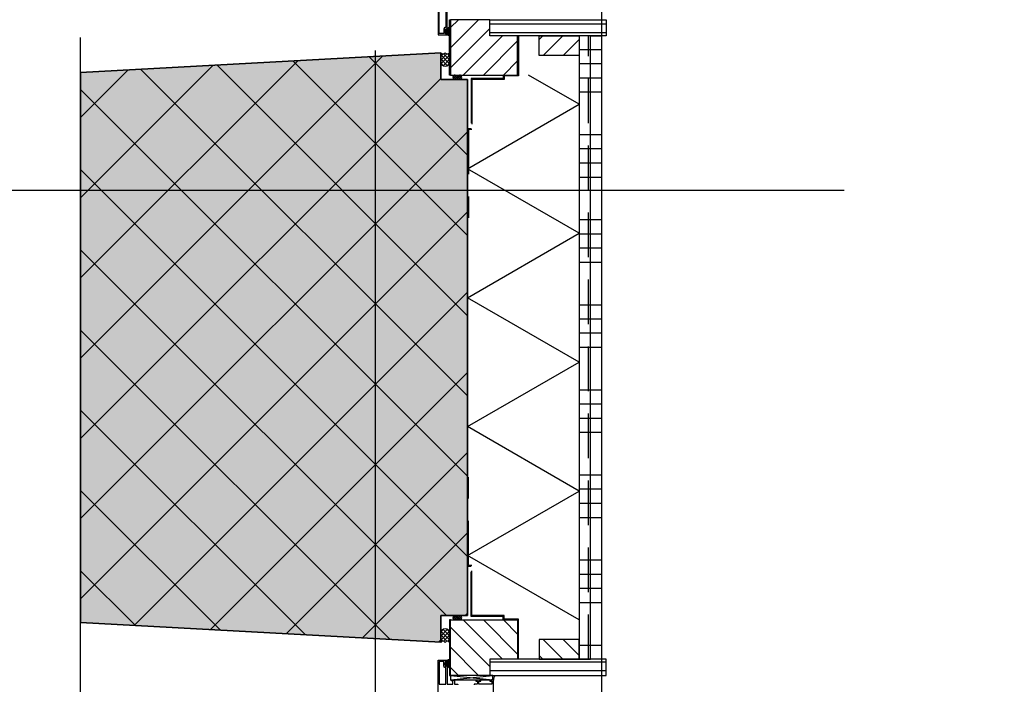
# Model space of a CAD drawing. Header units: millimetres. Extents: x 111285 to 237437, y -9513 to 52045.
# Tile 14 of 117: x 126084 to 127186, y 7241 to 7985. Entities that reach past the tile are written whole.
import ezdxf

# ---------------------------------------------------------------- set-up
doc = ezdxf.new("R2010")
doc.units = ezdxf.units.MM
doc.header["$LTSCALE"] = 100
for name, pattern in [('CENTER', [50.8, 31.75, -6.35, 6.35, -6.35]), ('DASHED', [0.75, 0.5, -0.25]), ('DASHED3', [4.5, 3, -1.5])]:
    doc.linetypes.add(name, pattern=pattern)
doc.layers.get('0').update_dxf_attribs({"color": 252})
for name, color, linetype in [('0-aanzicht', 252, 'Continuous'), ('0-acceering', 252, 'Continuous'), ('0-afwerking', 252, 'Continuous'), ('0-arc-wanden', 252, 'Continuous'), ('0-binnenwanden', 252, 'Continuous'), ('0-BUITENKOZIJNEN', 252, 'Continuous'), ('0-constructie', 252, 'Continuous'), ('0-constructiehatch', 252, 'Continuous'), ('0-HOOFDSTRAMIEN', 1, 'CENTER'), ('0-ISOLATIE', 252, 'Continuous'), ('0-METSTU', 252, 'Continuous')]:
    doc.layers.add(name, color=color, linetype=linetype)
doc.layers.add('0-hulplijnen', color=252, linetype='Continuous', plot=False)
doc.layers.add('X-ref binnenlijn', color=252, linetype='Continuous', plot=False)

# ---------------------------------------------------------------- blocks, each defined once
blk = doc.blocks.new('U-STRAMIEN')
at = {"layer": '0-HOOFDSTRAMIEN', "ltscale": 0.3}
for points in [[(0, -4264), (0, 47464)], [(-5000, 7200), (68000, 7200)]]:
    blk.add_lwpolyline(points, dxfattribs=at)
blk = doc.blocks.new('SR1-horizontal')
for p, q in [((413, 305), (413, 367)), ((413, 367), (414, 367)), ((414, 367), (414, 305)), ((414, 305), (413, 305)), ((414, -305), (413, -305)), ((413, -305), (413, -367)), ((414, -367), (414, -305)), ((413, -367), (414, -367))]:
    blk.add_line(p, q)
at = {"linetype": 'Continuous'}
for p, q in [((408.8, 356.1), (408, 354.7)), ((408, 354.7), (408, 353)), ((408, 353), (408.8, 351.6)), ((409.2, 356.1), (408.8, 356.1)), ((408.8, 354.2), (408.8, 354.2)), ((408.8, 354.2), (408.8, 353.5)), ((408.8, 353.5), (408.8, 353.5)), ((410.3, 354.5), (409, 354.4)), ((409, 353.3), (409, 353.3)), ((409, 353.3), (410.3, 353.2)), ((409.3, 355.3), (409.2, 356.1)), ((409.9, 355.1), (409.6, 355.1)), ((410.3, 354.5), (410.3, 354.5)), ((410.3, 353.2), (410.3, 353.2)), ((410.5, 353.4), (410.5, 354.3)), ((410.5, 354.3), (410.5, 354.3)), ((410.5, 353.4), (410.5, 353.4)), ((410.6, 357.9), (410.6, 355.8)), ((411.1, 358.1), (410.8, 358.1)), ((411.1, 358.1), (411.1, 358.1)), ((411.3, 356.2), (411.3, 356.3)), ((411.3, 356.3), (411.3, 356.3)), ((411.3, 356.3), (411.3, 356.2)), ((411.3, 356.3), (411.3, 356.3)), ((411.3, 356.3), (411.5, 356.3)), ((411.3, 350.5), (411.3, 356.2)), ((411.3, 356.2), (411.3, 356.2)), ((411.3, 356.2), (411.3, 356.2)), ((412.3, 356.5), (411.5, 357.9)), ((411.5, 357.9), (411.5, 357.9)), ((411.5, 356.3), (411.5, 356.3)), ((411.5, 356.2), (411.5, 356.2)), ((411.5, 356.2), (411.5, 350.6)), ((412.2, 357.5), (412.2, 357.5)), ((412.2, 357.5), (412.2, 357.1)), ((412.2, 357.1), (412.2, 357.1)), ((412.2, 356.9), (412.2, 356.9)), ((412.2, 356.9), (412.5, 356.5)), ((412.4, 351.2), (412.4, 356.2)), ((412.5, 357.7), (412.5, 357.7)), ((412.5, 356.5), (412.5, 356.5)), ((412.5, 356.3), (412.5, 356.3)), ((412.5, 356.3), (412.5, 351.2)), ((413.4, 356.7), (412.9, 357.5)), ((412.9, 357.5), (412.9, 357.5)), ((413.4, 356.7), (413.4, 356.7)), ((413.4, 350.7), (413.4, 356.6)), ((413.4, 356.6), (413.4, 356.6)), ((408.8, 351.6), (409.2, 351.6)), ((409.2, 351.6), (409.3, 352.4)), ((409.6, 352.6), (409.9, 352.6)), ((410.6, 351.9), (410.6, 350.2)), ((410.8, 350), (410.8, 350)), ((410.8, 350), (410.8, 350)), ((411.4, 350.5), (411.3, 350.5)), ((411.3, 350.5), (411.3, 350.5)), ((411.4, 350.5), (411.4, 350.5)), ((411.5, 350.6), (411.5, 350.6)), ((411.5, 350.6), (411.5, 350.6)), ((412.1, 350.8), (412.1, 350.8)), ((412.1, 350.8), (412.1, 350.8)), ((412.1, 350.8), (412.1, 350.8)), ((412.1, 350.7), (412.1, 350.7)), ((412.4, 351.2), (412.4, 351.2)), ((412.5, 351.2), (412.5, 351.2)), ((408, -353), (408.8, -351.6)), ((408.8, -351.6), (409.2, -351.6)), ((409.2, -351.6), (409.3, -352.4)), ((409.6, -352.6), (409.9, -352.6)), ((410.6, -351.9), (410.6, -350.2)), ((410.8, -350), (410.8, -350)), ((410.8, -350), (410.8, -350)), ((411.3, -350.5), (411.3, -356.2)), ((411.4, -350.5), (411.3, -350.5)), ((411.3, -350.5), (411.3, -350.5)), ((411.4, -350.5), (411.4, -350.5)), ((411.5, -356.2), (411.5, -350.6)), ((411.5, -350.6), (411.5, -350.6)), ((411.5, -350.6), (411.5, -350.6)), ((412.1, -350.7), (412.1, -350.7)), ((412.1, -350.8), (412.1, -350.8)), ((412.1, -350.8), (412.1, -350.8)), ((412.1, -350.8), (412.1, -350.8)), ((412.4, -351.2), (412.4, -351.2)), ((412.4, -351.2), (412.4, -356.2)), ((412.5, -356.3), (412.5, -351.2)), ((412.5, -351.2), (412.5, -351.2)), ((413.4, -350.7), (413.4, -356.6)), ((408, -354.7), (408, -353)), ((408.8, -356.1), (408, -354.7)), ((408.8, -354.2), (408.8, -353.5)), ((408.8, -353.5), (408.8, -353.5)), ((408.8, -354.2), (408.8, -354.2)), ((409.2, -356.1), (408.8, -356.1)), ((409, -353.3), (410.3, -353.2)), ((409, -353.3), (409, -353.3)), ((410.3, -354.5), (409, -354.4)), ((409.3, -355.3), (409.2, -356.1)), ((409.9, -355.1), (409.6, -355.1)), ((410.3, -353.2), (410.3, -353.2)), ((410.3, -354.5), (410.3, -354.5)), ((410.5, -353.4), (410.5, -353.4)), ((410.5, -353.4), (410.5, -354.3)), ((410.5, -354.3), (410.5, -354.3)), ((410.6, -357.9), (410.6, -355.8)), ((411.1, -358.1), (410.8, -358.1)), ((411.1, -358.1), (411.1, -358.1)), ((411.3, -356.2), (411.3, -356.2)), ((411.3, -356.2), (411.3, -356.3)), ((411.3, -356.3), (411.3, -356.2)), ((411.3, -356.2), (411.3, -356.2)), ((411.3, -356.3), (411.3, -356.3)), ((411.3, -356.3), (411.3, -356.3)), ((411.3, -356.3), (411.5, -356.3)), ((411.5, -356.2), (411.5, -356.2)), ((411.5, -356.3), (411.5, -356.3)), ((412.3, -356.5), (411.5, -357.9)), ((411.5, -357.9), (411.5, -357.9)), ((412.2, -356.9), (412.5, -356.5)), ((412.2, -356.9), (412.2, -356.9)), ((412.2, -357.5), (412.2, -357.1)), ((412.2, -357.1), (412.2, -357.1)), ((412.2, -357.5), (412.2, -357.5)), ((412.5, -356.3), (412.5, -356.3)), ((412.5, -356.5), (412.5, -356.5)), ((412.5, -357.7), (412.5, -357.7)), ((413.4, -356.7), (412.9, -357.5)), ((412.9, -357.5), (412.9, -357.5)), ((413.4, -356.6), (413.4, -356.6)), ((413.4, -356.7), (413.4, -356.7))]:
    blk.add_line(p, q, dxfattribs=at)
at = {"linetype": 'DASHED'}
for p, q in [((568.5, -349), (568.5, 349)), ((433, 245), (433, 305)), ((433, 305), (473, 305)), ((437, 301), (437, 245)), ((473, 301), (437, 301)), ((473, 305), (473, 301)), ((437, 245), (433, 245)), ((437, -245), (433, -245)), ((433, -245), (433, -305)), ((437, -301), (437, -245)), ((433, -305), (473, -305)), ((473, -301), (437, -301)), ((473, -305), (473, -301))]:
    blk.add_line(p, q, dxfattribs=at)
at = {"ltscale": 0.1}
for p, q in [((403, 320), (403, 330)), ((408, 330), (408, 330)), ((413, 330), (413, 320)), ((408, 315), (408, 315)), ((416.6, 302.5), (416.6, 302.5)), ((419.1, 305), (424.1, 305)), ((424.1, 300), (419.1, 300)), ((426.6, 302.5), (426.6, 302.5)), ((416.6, -302.5), (416.6, -302.5)), ((424.1, -300), (419.1, -300)), ((419.1, -305), (424.1, -305)), ((426.6, -302.5), (426.6, -302.5)), ((408, -315), (408, -315)), ((403, -320), (403, -330)), ((408, -330), (408, -330)), ((413, -330), (413, -320)), ((414, -372), (461.5, -367)), ((414, -367), (461.5, -372)), ((461.5, -367), (414, -367)), ((414, -367), (414, -372)), ((414, -372), (461.5, -372)), ((461.5, -372), (461.5, -367))]:
    blk.add_line(p, q, dxfattribs=at)
at = {"linetype": 'Continuous'}
for centre, radius, start, end in [((409, 354.2), 0.2, 95, 180), ((409, 353.5), 0.2, 180, 265), ((409.6, 355.4), 0.3, 190, 270), ((409.9, 355.8), 0.7, 270, 360), ((410.3, 354.3), 0.2, 0, 95), ((410.3, 353.4), 0.2, 265, 0), ((410.8, 357.9), 0.2, 90, 180), ((411.1, 357.6), 0.5, 30, 90), ((411.3, 356.2), 0.03, 90, 180), ((411.5, 356.2), 0.03, 360, 90), ((412.4, 357.1), 0.3, 171.3402, 210), ((412.5, 357.4), 0.3, 84.8797, 171.3402), ((411.9, 356.2), 0.5, 0, 30), ((412.5, 357.2), 0.5, 30, 84.8797), ((412.2, 356.3), 0.3, 360, 30), ((413.1, 356.6), 0.3, 0, 30), ((409.6, 352.3), 0.3, 90, 170), ((409.9, 351.9), 0.7, 0, 90), ((410.8, 350.2), 0.2, 180, 270), ((411.8, 351.3), 1.66, 231.644, 340.5197), ((411.3, 350.5), 0.03, 180, 270), ((411.4, 351.7), 1.2, 270, 306.7762), ((411.4, 351.8), 1.17, 277.3891, 305.8081), ((411.5, 350.6), 0.03, 180, 276.9784), ((412.1, 350.8), 0.03, 306.7762, 54.2387), ((412.4, 351.2), 0.0581, 254.4383, 359.159), ((409.6, -352.3), 0.3, 190, 270), ((409.9, -351.9), 0.7, 270, 360), ((410.8, -350.2), 0.2, 90, 180), ((411.8, -351.3), 1.66, 19.4803, 128.356), ((411.3, -350.5), 0.03, 90, 180), ((411.4, -351.7), 1.2, 53.2238, 90), ((411.5, -350.6), 0.03, 83.0216, 180), ((411.4, -351.8), 1.17, 54.1919, 82.6109), ((412.1, -350.8), 0.03, 305.7613, 53.2238), ((412.4, -351.2), 0.0581, 0.841, 105.5617), ((409, -353.5), 0.2, 95, 180), ((409, -354.2), 0.2, 180, 265), ((409.6, -355.4), 0.3, 90, 170), ((409.9, -355.8), 0.7, 0, 90), ((410.3, -353.4), 0.2, 0, 95), ((410.3, -354.3), 0.2, 265, 0), ((410.8, -357.9), 0.2, 180, 270), ((411.1, -357.6), 0.5, 270, 330), ((411.3, -356.2), 0.03, 180, 270), ((411.5, -356.2), 0.03, 270, 0), ((412.4, -357.1), 0.3, 150, 188.6598), ((412.5, -357.4), 0.3, 188.6598, 275.1203), ((411.9, -356.2), 0.5, 330, 360), ((412.2, -356.3), 0.3, 330, 0), ((412.5, -357.2), 0.5, 275.1203, 330), ((413.1, -356.6), 0.3, 330, 360), ((477.9, -374), 16, 154.8134, 174.3822)]:
    blk.add_arc(centre, radius, start, end, dxfattribs=at)
at = {"ltscale": 0.1}
for centre, radius, start, end in [((405.5, 331.9), 3.11, 216.5592, 323.4408), ((408, 320), 5, 180, 270), ((410.5, 331.9), 3.11, 216.5592, 323.4408), ((408, 320), 5, 270, 0), ((419.1, 302.5), 2.5, 90, 180), ((419.1, 302.5), 2.5, 180, 270), ((424.1, 302.5), 2.5, 0, 90), ((424.1, 302.5), 2.5, 270, 0), ((419.1, -302.5), 2.5, 90, 180), ((419.1, -302.5), 2.5, 180, 270), ((424.1, -302.5), 2.5, 360, 90), ((424.1, -302.5), 2.5, 270, 360), ((408, -320), 5, 90, 180), ((408, -320), 5, 360, 90), ((405.5, -331.9), 3.11, 36.5592, 143.4408), ((410.5, -331.9), 3.11, 36.5592, 143.4408)]:
    blk.add_arc(centre, radius, start, end, dxfattribs=at)
at = {"layer": '0-acceering', "ltscale": 0.1}
for p, q in [((445.4, 367), (414, 335.6)), ((422.9, 367), (414, 358.1)), ((458, 357.2), (414, 313.2)), ((588, 361.9), (458, 361.9)), ((472.3, 349), (428.3, 305)), ((489, 343.3), (450.7, 305)), ((588, 352.4), (458, 352.4)), ((517.2, 349), (513, 344.8)), ((539.6, 349), (517.6, 327)), ((558, 344.9), (540.1, 327)), ((570.5, 333.4), (558, 333.4)), ((583, 333.4), (570.5, 333.4)), ((410, 328.8), (403, 321.8)), ((405.5, 328.7), (403, 326.2)), ((412.6, 318), (403, 327.5)), ((410.4, 315.6), (403, 323.1)), ((413, 327.3), (403.5, 317.8)), ((413, 322.8), (405.8, 315.5)), ((413, 322), (406.2, 328.8)), ((413, 326.5), (410.8, 328.8)), ((489, 320.8), (473.2, 305)), ((406.2, 315.3), (403.3, 318.2)), ((412.5, 317.8), (410.2, 315.5)), ((570.5, 317.5), (558, 317.5)), ((583, 317.5), (570.5, 317.5)), ((416.6, 302.1), (418.7, 300)), ((418.5, 304.9), (416.7, 303.1)), ((420.8, 305), (417, 301.2)), ((417.1, 303.9), (421, 300)), ((423.1, 305), (418.2, 300.2)), ((418.4, 304.9), (423.2, 300)), ((425.1, 304.8), (420.3, 300)), ((420.5, 305), (425.2, 300.3)), ((426.3, 303.7), (422.6, 300)), ((422.7, 305), (426.3, 301.4)), ((426.5, 301.6), (425, 300.2)), ((425.2, 304.7), (426.3, 303.6)), ((570.5, 301.6), (558, 301.6)), ((583, 301.6), (570.5, 301.6)), ((570.5, 285.7), (558, 285.7)), ((583, 285.7), (570.5, 285.7)), ((570.5, 238.1), (558, 238.1)), ((583, 238.1), (570.5, 238.1)), ((570.5, 222.3), (558, 222.3)), ((583, 222.3), (570.5, 222.3)), ((570.5, 206.4), (558, 206.4)), ((583, 206.4), (570.5, 206.4)), ((570.5, 190.5), (558, 190.5)), ((583, 190.5), (570.5, 190.5)), ((570.5, 142.9), (558, 142.9)), ((583, 142.9), (570.5, 142.9)), ((570.5, 127), (558, 127)), ((583, 127), (570.5, 127)), ((570.5, 111.1), (558, 111.1)), ((583, 111.1), (570.5, 111.1)), ((570.5, 95.2), (558, 95.2)), ((583, 95.2), (570.5, 95.2)), ((570.5, 47.6), (558, 47.6)), ((583, 47.6), (570.5, 47.6)), ((570.5, 31.8), (558, 31.8)), ((583, 31.8), (570.5, 31.8)), ((570.5, 15.9), (558, 15.9)), ((583, 15.9), (570.5, 15.9)), ((570.5, 0), (558, 0)), ((583, 0), (570.5, 0)), ((570.5, -47.6), (558, -47.6)), ((583, -47.6), (570.5, -47.6)), ((570.5, -63.5), (558, -63.5)), ((583, -63.5), (570.5, -63.5)), ((570.5, -79.4), (558, -79.4)), ((583, -79.4), (570.5, -79.4)), ((570.5, -95.3), (558, -95.3)), ((583, -95.3), (570.5, -95.3)), ((570.5, -142.9), (558, -142.9)), ((583, -142.9), (570.5, -142.9)), ((570.5, -158.7), (558, -158.7)), ((583, -158.7), (570.5, -158.7)), ((570.5, -174.6), (558, -174.6)), ((583, -174.6), (570.5, -174.6)), ((570.5, -190.5), (558, -190.5)), ((583, -190.5), (570.5, -190.5)), ((570.5, -238.1), (558, -238.1)), ((583, -238.1), (570.5, -238.1)), ((570.5, -254), (558, -254)), ((583, -254), (570.5, -254)), ((570.5, -269.9), (558, -269.9)), ((583, -269.9), (570.5, -269.9)), ((570.5, -285.8), (558, -285.8)), ((583, -285.8), (570.5, -285.8)), ((416.6, -302.1), (418.7, -300)), ((418.5, -304.9), (416.7, -303.1)), ((420.8, -305), (417, -301.2)), ((417.1, -303.9), (421, -300)), ((423.1, -305), (418.2, -300.2)), ((418.4, -304.9), (423.2, -300)), ((425.1, -304.8), (420.3, -300)), ((420.5, -305), (425.2, -300.3)), ((426.3, -303.7), (422.6, -300)), ((422.7, -305), (426.3, -301.4)), ((426.5, -301.6), (425, -300.2)), ((425.2, -304.7), (426.3, -303.6)), ((472.3, -349), (428.3, -305)), ((489, -343.3), (450.7, -305)), ((489, -320.8), (473.2, -305)), ((410.4, -315.6), (403, -323.1)), ((412.6, -318), (403, -327.5)), ((406.2, -315.3), (403.3, -318.2)), ((413, -327.3), (403.5, -317.8)), ((413, -322.8), (405.8, -315.5)), ((412.5, -317.8), (410.2, -315.5)), ((458, -357.2), (414, -313.2)), ((410, -328.8), (403, -321.8)), ((405.5, -328.7), (403, -326.2)), ((413, -322), (406.2, -328.8)), ((413, -326.5), (410.8, -328.8)), ((539.6, -349), (517.6, -327)), ((558, -344.9), (540.1, -327)), ((445.4, -367), (414, -335.6)), ((570.5, -333.4), (558, -333.4)), ((583, -333.4), (570.5, -333.4)), ((588, -352.4), (458, -352.4)), ((517.2, -349), (513, -344.8)), ((422.9, -367), (414, -358.1)), ((588, -361.9), (458, -361.9))]:
    blk.add_line(p, q, dxfattribs=at)
at = {"layer": '0-afwerking', "linetype": 'DASHED'}
for p, q in [((490, 349), (490, 304)), ((474, 300), (438, 300)), ((438, 300), (438, 244)), ((490, 304), (474, 304)), ((474, 304), (474, 300)), ((438, 244), (434, 244)), ((434, 244), (434, 145)), ((434, -244), (434, -145)), ((438, -244), (434, -244)), ((438, -300), (438, -244)), ((474, -300), (438, -300)), ((474, -304), (474, -300)), ((490, -304), (474, -304)), ((490, -349), (490, -304))]:
    blk.add_line(p, q, dxfattribs=at)
at = {"layer": '0-binnenwanden', "ltscale": 0.1}
for p, q in [((414, 367), (414, 305)), ((458, 367), (414, 367)), ((458, 349), (458, 367)), ((458, 349), (458, 367)), ((458, 367), (588, 367)), ((588, 367), (588, 349)), ((489, 349), (458, 349)), ((588, 349), (458, 349)), ((489, 305), (489, 349)), ((513, 327), (513, 349)), ((513, 349), (558, 349)), ((558, 349), (558, 327)), ((558, 327), (513, 327)), ((414, 305), (489, 305)), ((414, -367), (414, -305)), ((414, -305), (489, -305)), ((489, -305), (489, -349)), ((558, -327), (513, -327)), ((513, -327), (513, -349)), ((558, -349), (558, -327)), ((489, -349), (458, -349)), ((458, -349), (458, -367)), ((588, -349), (458, -349)), ((458, -349), (458, -367)), ((513, -349), (558, -349)), ((588, -367), (588, -349)), ((458, -367), (414, -367)), ((458, -367), (588, -367))]:
    blk.add_line(p, q, dxfattribs=at)
at = {"layer": '0-BUITENKOZIJNEN', "linetype": 'Continuous', "ltscale": 0.25}
for points in [[(400, 427.5), (400, 350.5, 0.414214), (400.5, 350), (409.7, 350, 0.414214), (410.2, 350.5), (410.2, 352, 0.414214), (409.7, 352.5), (409.6, 352.5, 0.414214), (409.4, 352.3), (409.4, 352, -1), (407.8, 352), (407.8, 356, -1), (409.4, 356), (409.4, 355.7, 0.414214), (409.6, 355.5), (409.7, 355.5, 0.414214), (410.2, 356), (410.2, 376.5, -0.414214)], [(400, -427.5), (400, -350.5, -0.414214), (400.5, -350), (409.7, -350, -0.414214), (410.2, -350.5), (410.2, -352, -0.414214), (409.7, -352.5), (409.6, -352.5, -0.414214), (409.4, -352.3), (409.4, -352, 1), (407.8, -352), (407.8, -356, 1), (409.4, -356), (409.4, -355.7, -0.414214), (409.6, -355.5), (409.7, -355.5, -0.414214), (410.2, -356), (410.2, -376.5, 0.414214), (410.7, -377), (416.2, -377, 0.414214), (416.7, -376.5), (416.7, -373.4, 0.414214), (416.5, -373.2), (414.9, -373.2, -0.414214), (414.7, -373, -0.414214), (415.5, -372.2), (417.8, -372.2, -0.414214), (418.3, -372.7), (418.3, -376.8, 0.414214), (418.5, -377), (421.9, -377, -0.577351), (422.1, -377.5)]]:
    blk.add_lwpolyline(points, format="xyb", dxfattribs=at)
at = {"layer": '0-BUITENKOZIJNEN', "linetype": 'Continuous'}
for points in [[(406.1, 351.4), (401.9, 351.4, -0.414214), (401.4, 351.9), (401.4, 376.5, -0.414214), (401.9, 377), (408.3, 377, -0.414214), (408.8, 376.5), (408.8, 358.7, -0.414214), (408.3, 358.2), (408.1, 358.2, 0.414214), (406.6, 356.7), (406.6, 351.9, -0.414214)], [(406.1, -351.4), (401.9, -351.4, 0.414214), (401.4, -351.9), (401.4, -376.5, 0.414214), (401.9, -377), (408.3, -377, 0.414214), (408.8, -376.5), (408.8, -358.7, 0.414214), (408.3, -358.2), (408.1, -358.2, -0.414214), (406.6, -356.7), (406.6, -351.9, 0.414214)]]:
    blk.add_lwpolyline(points, format="xyb", close=True, dxfattribs=at)
blk.add_lwpolyline([(462, -405.5), (462, -372.5, 0.414214), (461.5, -372), (459.7, -372, 0.301511), (457.8, -373.2, 0.536675), (458, -373.5), (459.7, -373.5, -0.414214), (460.2, -374), (460.2, -376.5, -0.414214), (459.7, -377), (446.2, -377, -0.414214), (445.7, -376.5), (445.7, -374, -0.414214), (446.2, -373.5), (447.6, -373.5, 0.553992), (447.8, -373.2, 0.287008), (446.2, -372.2), (443.4, -372.2, 0.414214), (442.4, -373.2), (442.4, -373.3, 0.414214), (442.6, -373.5), (443.8, -373.5, -0.414214), (444, -373.7), (444, -376.3, -0.414214), (443.3, -377), (443.3, -377), (440.6, -377), (440.6, -377, 0.57735), (440.4, -377.5)], format="xyb", dxfattribs=at)
at = {"layer": '0-ISOLATIE', "ltscale": 0.1}
for p, q in [((558, 272.4), (501.4, 305)), ((433, 200.2), (558, 272.4)), ((558, 128), (433, 200.2)), ((433, 55.8), (558, 128)), ((558, -16.3), (433, 55.8)), ((433, -88.5), (558, -16.3)), ((558, -160.7), (433, -88.5)), ((433, -232.8), (558, -160.7)), ((558, -305), (433, -232.8))]:
    blk.add_line(p, q, dxfattribs=at)
at = {"layer": '0-METSTU', "ltscale": 0.1}
for p, q in [((570.5, 349), (558, 349)), ((558, 349), (558, -349)), ((570.5, -349), (570.5, 349)), ((570.5, 349), (583, 349)), ((570.5, -349), (570.5, 349)), ((583, 349), (583, -349)), ((558, -349), (570.5, -349)), ((583, -349), (570.5, -349))]:
    blk.add_line(p, q, dxfattribs=at)
blk = doc.blocks.new('onderlegger beganegrond')
at = {"layer": '0-aanzicht', "linetype": 'DASHED3'}
blk.add_lwpolyline([(64822, 0), (15, 0), (15, 15), (0, 15), (0, 44373), (15, 44373), (15, 44388), (33060, 44388)], dxfattribs=at)
at = {"layer": 'X-ref binnenlijn'}
blk.add_lwpolyline([(65120, 12574), (32630, 12574), (32630, 12638), (7405, 12638), (7405, 16138), (32630, 16138), (32630, 29144), (7405, 29144), (7405, 32644), (32630, 32644), (32630, 43805), (583, 43805), (583, 583), (43680, 583)], dxfattribs=at)
blk.add_blockref('SR1-horizontal', (0, 7618))

msp = doc.modelspace()

# ---------------------------------------------------------------- hatches: boundary and pattern name
at = {"layer": '0-arc-wanden', "ltscale": 0.1}
h = msp.add_hatch(dxfattribs=at)
h.set_pattern_fill('ANSI37', color=256, scale=20, style=0)
h.set_pattern_definition([(45, (126482, -32026), (-44.90128, 44.90128), []), (135, (126482, -32026), (-44.90128, -44.90128), [])])
h.paths.add_polyline_path([(126555, 7918), (126555, 7948), (126152, 7926), (126152, 7310), (126555, 7288), (126555, 7318), (126585, 7318), (126585, 7918)])
at = {"layer": '0-constructiehatch', "lineweight": 0}
msp.add_hatch(color=256, dxfattribs=at).paths.add_polyline_path([(126555, 7318), (126555, 7288), (126152, 7310), (126152, 7926), (126555, 7948), (126555, 7918), (126585, 7918), (126585, 7318)])

# ---------------------------------------------------------------- linework, layer by layer
at = {"linetype": 'Continuous'}
for p, q in [((126560.8, 7974.1), (126560, 7972.7)), ((126560, 7972.7), (126560, 7971)), ((126560, 7971), (126560.8, 7969.7)), ((126561.2, 7974.1), (126560.8, 7974.1)), ((126560.8, 7972.2), (126560.8, 7972.2)), ((126560.8, 7972.2), (126560.8, 7971.5)), ((126560.8, 7971.5), (126560.8, 7971.5)), ((126560.8, 7969.7), (126561.2, 7969.7)), ((126562.3, 7972.5), (126561, 7972.4)), ((126561, 7971.3), (126561, 7971.3)), ((126561, 7971.3), (126562.3, 7971.2)), ((126561.3, 7973.3), (126561.2, 7974.1)), ((126561.2, 7969.7), (126561.3, 7970.4)), ((126561.9, 7973.1), (126561.6, 7973.1)), ((126561.6, 7970.6), (126561.9, 7970.6)), ((126562.3, 7972.5), (126562.3, 7972.5)), ((126562.3, 7971.2), (126562.3, 7971.2)), ((126562.5, 7971.4), (126562.5, 7972.3)), ((126562.5, 7972.3), (126562.5, 7972.3)), ((126562.5, 7971.4), (126562.5, 7971.4)), ((126562.6, 7975.9), (126562.6, 7973.8)), ((126562.6, 7969.9), (126562.6, 7968.2)), ((126563.1, 7976.1), (126562.8, 7976.1)), ((126562.8, 7968), (126562.8, 7968)), ((126562.8, 7968), (126562.8, 7968)), ((126563.1, 7976.1), (126563.1, 7976.1)), ((126563.3, 7974.2), (126563.3, 7974.3)), ((126563.3, 7974.3), (126563.3, 7974.3)), ((126563.3, 7974.3), (126563.3, 7974.2)), ((126563.3, 7974.3), (126563.3, 7974.3)), ((126563.3, 7974.3), (126563.5, 7974.3)), ((126563.3, 7968.5), (126563.3, 7974.2)), ((126563.3, 7974.2), (126563.3, 7974.2)), ((126563.3, 7974.2), (126563.3, 7974.2)), ((126563.4, 7968.5), (126563.3, 7968.5)), ((126563.3, 7968.5), (126563.3, 7968.5)), ((126563.4, 7968.5), (126563.4, 7968.5)), ((126564.3, 7974.5), (126563.5, 7975.9)), ((126563.5, 7975.9), (126563.5, 7975.9)), ((126563.5, 7974.3), (126563.5, 7974.3)), ((126563.5, 7974.2), (126563.5, 7974.2)), ((126563.5, 7974.2), (126563.5, 7968.6)), ((126563.5, 7968.6), (126563.5, 7968.6)), ((126563.5, 7968.6), (126563.5, 7968.6)), ((126564.1, 7968.8), (126564.1, 7968.8)), ((126564.1, 7968.8), (126564.1, 7968.8)), ((126564.1, 7968.8), (126564.1, 7968.8)), ((126564.1, 7968.7), (126564.1, 7968.7)), ((126564.2, 7975.5), (126564.2, 7975.5)), ((126564.2, 7975.5), (126564.2, 7975.1)), ((126564.2, 7975.1), (126564.2, 7975.1)), ((126564.2, 7974.9), (126564.2, 7974.9)), ((126564.2, 7974.9), (126564.5, 7974.5)), ((126564.4, 7969.2), (126564.4, 7974.2)), ((126564.4, 7969.2), (126564.4, 7969.2)), ((126564.5, 7975.7), (126564.5, 7975.7)), ((126564.5, 7974.5), (126564.5, 7974.5)), ((126564.5, 7974.3), (126564.5, 7974.3)), ((126564.5, 7974.3), (126564.5, 7969.2)), ((126564.5, 7969.2), (126564.5, 7969.2)), ((126565.4, 7974.7), (126564.9, 7975.5)), ((126564.9, 7975.5), (126564.9, 7975.5)), ((126565.4, 7974.7), (126565.4, 7974.7)), ((126565.4, 7968.7), (126565.4, 7974.6)), ((126565.4, 7974.6), (126565.4, 7974.6)), ((126560, 7265), (126560.8, 7266.4)), ((126560, 7263.3), (126560, 7265)), ((126560.8, 7262), (126560, 7263.3)), ((126560.8, 7266.4), (126561.2, 7266.4)), ((126560.8, 7263.8), (126560.8, 7264.5)), ((126560.8, 7264.5), (126560.8, 7264.5)), ((126560.8, 7263.8), (126560.8, 7263.8)), ((126561.2, 7262), (126560.8, 7262)), ((126561, 7264.7), (126562.3, 7264.8)), ((126561, 7264.7), (126561, 7264.7)), ((126562.3, 7263.5), (126561, 7263.6)), ((126561.2, 7266.4), (126561.3, 7265.6)), ((126561.3, 7262.7), (126561.2, 7262)), ((126561.6, 7265.4), (126561.9, 7265.4)), ((126561.9, 7262.9), (126561.6, 7262.9)), ((126562.3, 7264.8), (126562.3, 7264.8)), ((126562.3, 7263.5), (126562.3, 7263.5)), ((126562.5, 7264.6), (126562.5, 7264.6)), ((126562.5, 7264.6), (126562.5, 7263.7)), ((126562.5, 7263.7), (126562.5, 7263.7)), ((126562.6, 7266.1), (126562.6, 7267.8)), ((126562.6, 7260.1), (126562.6, 7262.2)), ((126562.8, 7268), (126562.8, 7268)), ((126562.8, 7268), (126562.8, 7268)), ((126563.3, 7267.5), (126563.3, 7261.8)), ((126563.4, 7267.5), (126563.3, 7267.5)), ((126563.3, 7267.5), (126563.3, 7267.5)), ((126563.3, 7261.8), (126563.3, 7261.8)), ((126563.3, 7261.8), (126563.3, 7261.7)), ((126563.3, 7261.7), (126563.3, 7261.8)), ((126563.3, 7261.8), (126563.3, 7261.8)), ((126563.3, 7261.7), (126563.3, 7261.7)), ((126563.3, 7261.7), (126563.3, 7261.7)), ((126563.3, 7261.7), (126563.5, 7261.7)), ((126563.4, 7267.5), (126563.4, 7267.5)), ((126563.5, 7261.8), (126563.5, 7267.4)), ((126563.5, 7267.4), (126563.5, 7267.4)), ((126563.5, 7267.4), (126563.5, 7267.4)), ((126563.5, 7261.8), (126563.5, 7261.8)), ((126563.5, 7261.7), (126563.5, 7261.7)), ((126564.1, 7267.3), (126564.1, 7267.3)), ((126564.1, 7267.2), (126564.1, 7267.2)), ((126564.1, 7267.2), (126564.1, 7267.2)), ((126564.1, 7267.2), (126564.1, 7267.2)), ((126564.4, 7266.8), (126564.4, 7266.8)), ((126564.4, 7266.8), (126564.4, 7261.8)), ((126564.5, 7261.7), (126564.5, 7266.8)), ((126564.5, 7266.8), (126564.5, 7266.8)), ((126564.5, 7261.7), (126564.5, 7261.7)), ((126565.4, 7267.3), (126565.4, 7261.4)), ((126563.1, 7259.9), (126562.8, 7259.9)), ((126563.1, 7259.9), (126563.1, 7259.9)), ((126564.3, 7261.5), (126563.5, 7260.2)), ((126563.5, 7260.2), (126563.5, 7260.2)), ((126564.2, 7261.1), (126564.5, 7261.5)), ((126564.2, 7261.1), (126564.2, 7261.1)), ((126564.2, 7260.5), (126564.2, 7260.9)), ((126564.2, 7260.9), (126564.2, 7260.9)), ((126564.2, 7260.5), (126564.2, 7260.5)), ((126564.5, 7261.5), (126564.5, 7261.5)), ((126564.5, 7260.3), (126564.5, 7260.3)), ((126565.4, 7261.3), (126564.9, 7260.5)), ((126564.9, 7260.5), (126564.9, 7260.5)), ((126565.4, 7261.4), (126565.4, 7261.4)), ((126565.4, 7261.3), (126565.4, 7261.3))]:
    msp.add_line(p, q, dxfattribs=at)
for centre, radius, start, end in [((126561, 7972.2), 0.2, 95, 180), ((126561, 7971.5), 0.2, 180, 265), ((126561.6, 7973.4), 0.3, 190, 270), ((126561.6, 7970.3), 0.3, 90, 170), ((126561.9, 7973.8), 0.7, 270, 0), ((126561.9, 7969.9), 0.7, 0, 90), ((126562.3, 7972.3), 0.2, 0, 95), ((126562.3, 7971.4), 0.2, 265, 0), ((126562.8, 7975.9), 0.2, 90, 180), ((126562.8, 7968.2), 0.2, 180, 270), ((126563.8, 7969.3), 1.66, 231.644, 340.5197), ((126563.1, 7975.6), 0.5, 30, 90), ((126563.3, 7974.2), 0.03, 90, 180), ((126563.3, 7968.5), 0.03, 180, 270), ((126563.4, 7969.7), 1.2, 270, 306.7762), ((126563.5, 7974.2), 0.03, 360, 90), ((126563.4, 7969.8), 1.17, 277.3891, 305.8081), ((126563.5, 7968.6), 0.03, 180, 276.9784), ((126564.4, 7975.1), 0.3, 171.3402, 210), ((126564.1, 7968.8), 0.03, 306.7762, 54.2387), ((126564.5, 7975.4), 0.3, 84.8797, 171.3402), ((126563.9, 7974.2), 0.5, 0, 30), ((126564.4, 7969.2), 0.0581, 254.4383, 359.159), ((126564.5, 7975.2), 0.5, 30, 84.8797), ((126564.2, 7974.3), 0.3, 0, 30), ((126565.1, 7974.6), 0.3, 0, 30), ((126561, 7264.5), 0.2, 95, 180), ((126561, 7263.8), 0.2, 180, 265), ((126561.6, 7265.7), 0.3, 190, 270), ((126561.6, 7262.6), 0.3, 90, 170), ((126561.9, 7266.1), 0.7, 270, 0), ((126561.9, 7262.2), 0.7, 0, 90), ((126562.3, 7264.6), 0.2, 0, 95), ((126562.3, 7263.7), 0.2, 265, 0), ((126562.8, 7267.8), 0.2, 90, 180), ((126563.8, 7266.7), 1.66, 19.4803, 128.356), ((126563.3, 7267.5), 0.03, 90, 180), ((126563.3, 7261.8), 0.03, 180, 270), ((126563.4, 7266.3), 1.2, 53.2238, 90), ((126563.5, 7267.4), 0.03, 83.0216, 180), ((126563.4, 7266.2), 1.17, 54.1919, 82.6109), ((126563.5, 7261.8), 0.03, 270, 0), ((126564.1, 7267.2), 0.03, 305.7613, 53.2238), ((126563.9, 7261.8), 0.5, 330, 0), ((126564.4, 7266.8), 0.0581, 0.841, 105.5617), ((126564.2, 7261.7), 0.3, 330, 0), ((126562.8, 7260.1), 0.2, 180, 270), ((126563.1, 7260.4), 0.5, 270, 330), ((126564.4, 7260.9), 0.3, 150, 188.6598), ((126564.5, 7260.6), 0.3, 188.6598, 275.1203), ((126564.5, 7260.8), 0.5, 275.1203, 330), ((126565.1, 7261.4), 0.3, 330, 360)]:
    msp.add_arc(centre, radius, start, end, dxfattribs=at)
at = {"layer": '0-BUITENKOZIJNEN', "linetype": 'Continuous', "ltscale": 0.25}
for points in [[(126552, 8045.5), (126552, 7968.5, 0.414214), (126552.5, 7968), (126561.7, 7968, 0.414214), (126562.2, 7968.5), (126562.2, 7970, 0.414214), (126561.7, 7970.5), (126561.6, 7970.5, 0.414214), (126561.4, 7970.3), (126561.4, 7970, -1), (126559.8, 7970), (126559.8, 7974, -1), (126561.4, 7974), (126561.4, 7973.7, 0.414214), (126561.6, 7973.5), (126561.7, 7973.5, 0.414214), (126562.2, 7974), (126562.2, 7994.5, -0.414214)], [(126552, 7190.5), (126552, 7267.5, -0.414214), (126552.5, 7268), (126561.7, 7268, -0.414214), (126562.2, 7267.5), (126562.2, 7266, -0.414214), (126561.7, 7265.5), (126561.6, 7265.5, -0.414214), (126561.4, 7265.7), (126561.4, 7266, 1), (126559.8, 7266), (126559.8, 7262, 1), (126561.4, 7262), (126561.4, 7262.3, -0.414214), (126561.6, 7262.5), (126561.7, 7262.5, -0.414214), (126562.2, 7262), (126562.2, 7241.5, 0.414214), (126562.7, 7241), (126568.2, 7241, 0.414214), (126568.7, 7241.5), (126568.7, 7244.6, 0.414214), (126568.5, 7244.8), (126566.9, 7244.8, -0.414214), (126566.7, 7245, -0.414214), (126567.5, 7245.8), (126569.8, 7245.8, -0.414214), (126570.3, 7245.3), (126570.3, 7241.2, 0.414214), (126570.5, 7241), (126573.9, 7241, -0.577351), (126574.1, 7240.5)]]:
    msp.add_lwpolyline(points, format="xyb", dxfattribs=at)
at = {"layer": '0-BUITENKOZIJNEN', "linetype": 'Continuous'}
for points in [[(126558.1, 7969.4), (126553.9, 7969.4, -0.414214), (126553.4, 7969.9), (126553.4, 7994.5, -0.414214), (126553.9, 7995), (126560.3, 7995, -0.414214), (126560.8, 7994.5), (126560.8, 7976.7, -0.414214), (126560.3, 7976.2), (126560.1, 7976.2, 0.414214), (126558.6, 7974.7), (126558.6, 7969.9, -0.414214)], [(126558.1, 7266.6), (126553.9, 7266.6, 0.414214), (126553.4, 7266.1), (126553.4, 7241.5, 0.414214), (126553.9, 7241), (126560.3, 7241, 0.414214), (126560.8, 7241.5), (126560.8, 7259.3, 0.414214), (126560.3, 7259.8), (126560.1, 7259.8, -0.414214), (126558.6, 7261.3), (126558.6, 7266.1, 0.414214)]]:
    msp.add_lwpolyline(points, format="xyb", close=True, dxfattribs=at)
msp.add_lwpolyline([(126614, 7212.5), (126614, 7245.5, 0.414214), (126613.5, 7246), (126611.7, 7246, 0.301511), (126609.8, 7244.8, 0.536675), (126610, 7244.5), (126611.7, 7244.5, -0.414214), (126612.2, 7244), (126612.2, 7241.5, -0.414214), (126611.7, 7241), (126598.2, 7241, -0.414214), (126597.7, 7241.5), (126597.7, 7244, -0.414214), (126598.2, 7244.5), (126599.6, 7244.5, 0.553992), (126599.8, 7244.8, 0.287008), (126598.2, 7245.8), (126595.4, 7245.8, 0.414214), (126594.4, 7244.8), (126594.4, 7244.7, 0.414214), (126594.6, 7244.5), (126595.8, 7244.5, -0.414214), (126596, 7244.3), (126596, 7241.7, -0.414214), (126595.3, 7241), (126595.3, 7241), (126592.6, 7241), (126592.6, 7241, 0.57735), (126592.4, 7240.5)], format="xyb", dxfattribs=at)
at = {"layer": '0-constructie', "ltscale": 10}
msp.add_lwpolyline([(126555, 7918), (126555, 7948), (126152, 7926), (126152, 7310), (126555, 7288), (126555, 7318), (126585, 7318), (126585, 7918)], close=True, dxfattribs=at)
at = {"layer": '0-hulplijnen', "ltscale": 10}
msp.add_lwpolyline([(126555, 7318), (126555, 7288), (126152, 7310), (126152, 7926), (126555, 7948), (126555, 7918), (126585, 7918), (126585, 7318)], close=True, dxfattribs=at)

# ---------------------------------------------------------------- block references
msp.add_blockref('onderlegger beganegrond', (126152, 0))
at = {"layer": '0-HOOFDSTRAMIEN'}
msp.add_blockref('U-STRAMIEN', (126482, 594), dxfattribs=at)

doc.saveas('drawing.dxf')
